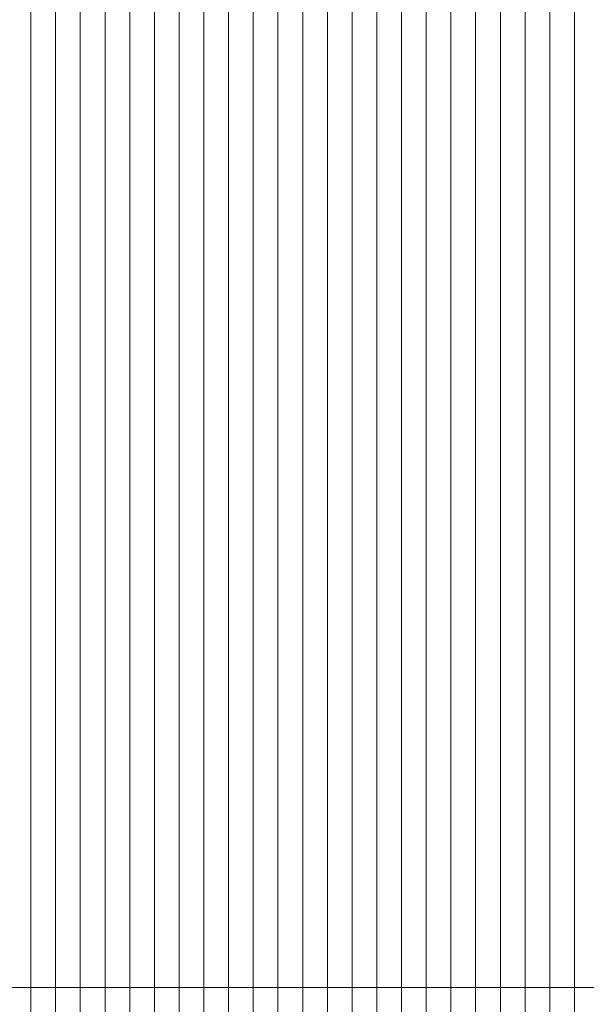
# Model space of a CAD drawing. Header units: millimetres. Extents: x 100377 to 139599, y -1988 to 13993.
# Tile 9 of 53: x 103217 to 105510, y 5969 to 9957. Entities that reach past the tile are written whole.
import ezdxf

# ---------------------------------------------------------------- set-up
doc = ezdxf.new("R2010")
doc.units = ezdxf.units.MM
doc.header["$MEASUREMENT"] = 0
doc.linetypes.add('Przerywana gęsta', pattern=[90, 60, -30])
doc.layers.add('Nowe_0_Nr_pióra__1', color=7, linetype='Continuous', lineweight=13)
doc.layers.add('Nowe_0_Nr_pióra__2', color=251, linetype='Continuous', lineweight=13)

# ---------------------------------------------------------------- blocks, each defined once
blk = doc.blocks.new('*X2')
at = {"layer": 'Nowe_0_Nr_pióra__2', "color": 251, "linetype": 'Continuous', "lineweight": 13}
for p, q in [((103262.4, 6037), (103262.4, 5787)), ((103262.4, 6037), (103262.4, 5787)), ((103362.4, 6037), (103362.4, 5787)), ((103362.4, 6037), (103362.4, 5787)), ((103462.4, 6037), (103462.4, 5787)), ((103462.4, 6037), (103462.4, 5787)), ((103562.4, 6037), (103562.4, 5787)), ((103562.4, 6037), (103562.4, 5787)), ((103662.4, 6037), (103662.4, 5787)), ((103662.4, 6037), (103662.4, 5787)), ((103762.4, 6037), (103762.4, 5787)), ((103762.4, 6037), (103762.4, 5787)), ((103862.4, 6037), (103862.4, 5787)), ((103862.4, 6037), (103862.4, 5787)), ((103962.4, 6037), (103962.4, 5787)), ((103962.4, 6037), (103962.4, 5787)), ((104062.4, 6037), (104062.4, 5787)), ((104062.4, 6037), (104062.4, 5787)), ((104162.4, 6037), (104162.4, 5787)), ((104162.4, 6037), (104162.4, 5787)), ((104262.4, 6037), (104262.4, 5787)), ((104262.4, 6037), (104262.4, 5787)), ((104362.4, 6037), (104362.4, 5787)), ((104362.4, 6037), (104362.4, 5787)), ((104462.4, 6037), (104462.4, 5787)), ((104462.4, 6037), (104462.4, 5787)), ((104562.4, 6037), (104562.4, 5787)), ((104562.4, 6037), (104562.4, 5787)), ((104662.4, 6037), (104662.4, 5787)), ((104662.4, 6037), (104662.4, 5787)), ((104762.4, 6037), (104762.4, 5787)), ((104762.4, 6037), (104762.4, 5787)), ((104862.4, 6037), (104862.4, 5787)), ((104862.4, 6037), (104862.4, 5787)), ((104962.4, 6037), (104962.4, 5787)), ((104962.4, 6037), (104962.4, 5787)), ((105062.4, 6037), (105062.4, 5787)), ((105062.4, 6037), (105062.4, 5787)), ((105162.4, 6037), (105162.4, 5787)), ((105162.4, 6037), (105162.4, 5787)), ((105262.4, 6037), (105262.4, 5787)), ((105262.4, 6037), (105262.4, 5787)), ((105362.4, 6037), (105362.4, 5787)), ((105362.4, 6037), (105362.4, 5787)), ((105462.4, 6037), (105462.4, 5787)), ((105462.4, 6037), (105462.4, 5787))]:
    blk.add_line(p, q, dxfattribs=at)
blk = doc.blocks.new('Wypełnienie_1_1', base_point=(0, 0))
at = {"layer": 'Nowe_0_Nr_pióra__2', "color": 251, "linetype": 'Continuous', "lineweight": 13}
blk.add_blockref('*X2', (0, 0), dxfattribs=at)
blk = doc.blocks.new('*X4')
at = {"layer": 'Nowe_0_Nr_pióra__2', "color": 251, "linetype": 'Continuous', "lineweight": 13}
for p, q in [((103262.4, 9787), (103262.4, 10037)), ((103262.4, 9787), (103262.4, 10037)), ((103362.4, 9787), (103362.4, 10037)), ((103362.4, 9787), (103362.4, 10037)), ((103462.4, 9787), (103462.4, 10037)), ((103462.4, 9787), (103462.4, 10037)), ((103562.4, 9787), (103562.4, 10037)), ((103562.4, 9787), (103562.4, 10037)), ((103662.4, 9787), (103662.4, 10037)), ((103662.4, 9787), (103662.4, 10037)), ((103762.4, 9787), (103762.4, 10037)), ((103762.4, 9787), (103762.4, 10037)), ((103862.4, 9787), (103862.4, 10037)), ((103862.4, 9787), (103862.4, 10037)), ((103962.4, 9787), (103962.4, 10037)), ((103962.4, 9787), (103962.4, 10037)), ((104062.4, 9787), (104062.4, 10037)), ((104062.4, 9787), (104062.4, 10037)), ((104162.4, 9787), (104162.4, 10037)), ((104162.4, 9787), (104162.4, 10037)), ((104262.4, 9787), (104262.4, 10037)), ((104262.4, 9787), (104262.4, 10037)), ((104362.4, 9787), (104362.4, 10037)), ((104362.4, 9787), (104362.4, 10037)), ((104462.4, 9787), (104462.4, 10037)), ((104462.4, 9787), (104462.4, 10037)), ((104562.4, 9787), (104562.4, 10037)), ((104562.4, 9787), (104562.4, 10037)), ((104662.4, 9787), (104662.4, 10037)), ((104662.4, 9787), (104662.4, 10037)), ((104762.4, 9787), (104762.4, 10037)), ((104762.4, 9787), (104762.4, 10037)), ((104862.4, 9787), (104862.4, 10037)), ((104862.4, 9787), (104862.4, 10037)), ((104962.4, 9787), (104962.4, 10037)), ((104962.4, 9787), (104962.4, 10037)), ((105062.4, 9787), (105062.4, 10037)), ((105062.4, 9787), (105062.4, 10037)), ((105162.4, 9787), (105162.4, 10037)), ((105162.4, 9787), (105162.4, 10037)), ((105262.4, 9787), (105262.4, 10037)), ((105262.4, 9787), (105262.4, 10037)), ((105362.4, 9787), (105362.4, 10037)), ((105362.4, 9787), (105362.4, 10037)), ((105462.4, 9787), (105462.4, 10037)), ((105462.4, 9787), (105462.4, 10037)), ((103262.4, 9537), (103262.4, 9787)), ((103262.4, 9537), (103262.4, 9787)), ((103362.4, 9537), (103362.4, 9787)), ((103362.4, 9537), (103362.4, 9787)), ((103462.4, 9537), (103462.4, 9787)), ((103462.4, 9537), (103462.4, 9787)), ((103562.4, 9537), (103562.4, 9787)), ((103562.4, 9537), (103562.4, 9787)), ((103662.4, 9537), (103662.4, 9787)), ((103662.4, 9537), (103662.4, 9787)), ((103762.4, 9537), (103762.4, 9787)), ((103762.4, 9537), (103762.4, 9787)), ((103862.4, 9537), (103862.4, 9787)), ((103862.4, 9537), (103862.4, 9787)), ((103962.4, 9537), (103962.4, 9787)), ((103962.4, 9537), (103962.4, 9787)), ((104062.4, 9537), (104062.4, 9787)), ((104062.4, 9537), (104062.4, 9787)), ((104162.4, 9537), (104162.4, 9787)), ((104162.4, 9537), (104162.4, 9787)), ((104262.4, 9537), (104262.4, 9787)), ((104262.4, 9537), (104262.4, 9787)), ((104362.4, 9537), (104362.4, 9787)), ((104362.4, 9537), (104362.4, 9787)), ((104462.4, 9537), (104462.4, 9787)), ((104462.4, 9537), (104462.4, 9787)), ((104562.4, 9537), (104562.4, 9787)), ((104562.4, 9537), (104562.4, 9787)), ((104662.4, 9537), (104662.4, 9787)), ((104662.4, 9537), (104662.4, 9787)), ((104762.4, 9537), (104762.4, 9787)), ((104762.4, 9537), (104762.4, 9787)), ((104862.4, 9537), (104862.4, 9787)), ((104862.4, 9537), (104862.4, 9787)), ((104962.4, 9537), (104962.4, 9787)), ((104962.4, 9537), (104962.4, 9787)), ((105062.4, 9537), (105062.4, 9787)), ((105062.4, 9537), (105062.4, 9787)), ((105162.4, 9537), (105162.4, 9787)), ((105162.4, 9537), (105162.4, 9787)), ((105262.4, 9537), (105262.4, 9787)), ((105262.4, 9537), (105262.4, 9787)), ((105362.4, 9537), (105362.4, 9787)), ((105362.4, 9537), (105362.4, 9787)), ((105462.4, 9537), (105462.4, 9787)), ((105462.4, 9537), (105462.4, 9787)), ((103262.4, 9287), (103262.4, 9537)), ((103262.4, 9287), (103262.4, 9537)), ((103362.4, 9287), (103362.4, 9537)), ((103362.4, 9287), (103362.4, 9537)), ((103462.4, 9287), (103462.4, 9537)), ((103462.4, 9287), (103462.4, 9537)), ((103562.4, 9287), (103562.4, 9537)), ((103562.4, 9287), (103562.4, 9537)), ((103662.4, 9287), (103662.4, 9537)), ((103662.4, 9287), (103662.4, 9537)), ((103762.4, 9287), (103762.4, 9537)), ((103762.4, 9287), (103762.4, 9537)), ((103862.4, 9287), (103862.4, 9537)), ((103862.4, 9287), (103862.4, 9537)), ((103962.4, 9287), (103962.4, 9537)), ((103962.4, 9287), (103962.4, 9537)), ((104062.4, 9287), (104062.4, 9537)), ((104062.4, 9287), (104062.4, 9537)), ((104162.4, 9287), (104162.4, 9537)), ((104162.4, 9287), (104162.4, 9537)), ((104262.4, 9287), (104262.4, 9537)), ((104262.4, 9287), (104262.4, 9537)), ((104362.4, 9287), (104362.4, 9537)), ((104362.4, 9287), (104362.4, 9537)), ((104462.4, 9287), (104462.4, 9537)), ((104462.4, 9287), (104462.4, 9537)), ((104562.4, 9287), (104562.4, 9537)), ((104562.4, 9287), (104562.4, 9537)), ((104662.4, 9287), (104662.4, 9537)), ((104662.4, 9287), (104662.4, 9537)), ((104762.4, 9287), (104762.4, 9537)), ((104762.4, 9287), (104762.4, 9537)), ((104862.4, 9287), (104862.4, 9537)), ((104862.4, 9287), (104862.4, 9537)), ((104962.4, 9287), (104962.4, 9537)), ((104962.4, 9287), (104962.4, 9537)), ((105062.4, 9287), (105062.4, 9537)), ((105062.4, 9287), (105062.4, 9537)), ((105162.4, 9287), (105162.4, 9537)), ((105162.4, 9287), (105162.4, 9537)), ((105262.4, 9287), (105262.4, 9537)), ((105262.4, 9287), (105262.4, 9537)), ((105362.4, 9287), (105362.4, 9537)), ((105362.4, 9287), (105362.4, 9537)), ((105462.4, 9287), (105462.4, 9537)), ((105462.4, 9287), (105462.4, 9537)), ((103262.4, 9037), (103262.4, 9287)), ((103262.4, 9037), (103262.4, 9287)), ((103362.4, 9037), (103362.4, 9287)), ((103362.4, 9037), (103362.4, 9287)), ((103462.4, 9037), (103462.4, 9287)), ((103462.4, 9037), (103462.4, 9287)), ((103562.4, 9037), (103562.4, 9287)), ((103562.4, 9037), (103562.4, 9287)), ((103662.4, 9037), (103662.4, 9287)), ((103662.4, 9037), (103662.4, 9287)), ((103762.4, 9037), (103762.4, 9287)), ((103762.4, 9037), (103762.4, 9287)), ((103862.4, 9037), (103862.4, 9287)), ((103862.4, 9037), (103862.4, 9287)), ((103962.4, 9037), (103962.4, 9287)), ((103962.4, 9037), (103962.4, 9287)), ((104062.4, 9037), (104062.4, 9287)), ((104062.4, 9037), (104062.4, 9287)), ((104162.4, 9037), (104162.4, 9287)), ((104162.4, 9037), (104162.4, 9287)), ((104262.4, 9037), (104262.4, 9287)), ((104262.4, 9037), (104262.4, 9287)), ((104362.4, 9037), (104362.4, 9287)), ((104362.4, 9037), (104362.4, 9287)), ((104462.4, 9037), (104462.4, 9287)), ((104462.4, 9037), (104462.4, 9287)), ((104562.4, 9037), (104562.4, 9287)), ((104562.4, 9037), (104562.4, 9287)), ((104662.4, 9037), (104662.4, 9287)), ((104662.4, 9037), (104662.4, 9287)), ((104762.4, 9037), (104762.4, 9287)), ((104762.4, 9037), (104762.4, 9287)), ((104862.4, 9037), (104862.4, 9287)), ((104862.4, 9037), (104862.4, 9287)), ((104962.4, 9037), (104962.4, 9287)), ((104962.4, 9037), (104962.4, 9287)), ((105062.4, 9037), (105062.4, 9287)), ((105062.4, 9037), (105062.4, 9287)), ((105162.4, 9037), (105162.4, 9287)), ((105162.4, 9037), (105162.4, 9287)), ((105262.4, 9037), (105262.4, 9287)), ((105262.4, 9037), (105262.4, 9287)), ((105362.4, 9037), (105362.4, 9287)), ((105362.4, 9037), (105362.4, 9287)), ((105462.4, 9037), (105462.4, 9287)), ((105462.4, 9037), (105462.4, 9287)), ((103262.4, 8787), (103262.4, 9037)), ((103262.4, 8787), (103262.4, 9037)), ((103362.4, 8787), (103362.4, 9037)), ((103362.4, 8787), (103362.4, 9037)), ((103462.4, 8787), (103462.4, 9037)), ((103462.4, 8787), (103462.4, 9037)), ((103562.4, 8787), (103562.4, 9037)), ((103562.4, 8787), (103562.4, 9037)), ((103662.4, 8787), (103662.4, 9037)), ((103662.4, 8787), (103662.4, 9037)), ((103762.4, 8787), (103762.4, 9037)), ((103762.4, 8787), (103762.4, 9037)), ((103862.4, 8787), (103862.4, 9037)), ((103862.4, 8787), (103862.4, 9037)), ((103962.4, 8787), (103962.4, 9037)), ((103962.4, 8787), (103962.4, 9037)), ((104062.4, 8787), (104062.4, 9037)), ((104062.4, 8787), (104062.4, 9037)), ((104162.4, 8787), (104162.4, 9037)), ((104162.4, 8787), (104162.4, 9037)), ((104262.4, 8787), (104262.4, 9037)), ((104262.4, 8787), (104262.4, 9037)), ((104362.4, 8787), (104362.4, 9037)), ((104362.4, 8787), (104362.4, 9037)), ((104462.4, 8787), (104462.4, 9037)), ((104462.4, 8787), (104462.4, 9037)), ((104562.4, 8787), (104562.4, 9037)), ((104562.4, 8787), (104562.4, 9037)), ((104662.4, 8787), (104662.4, 9037)), ((104662.4, 8787), (104662.4, 9037)), ((104762.4, 8787), (104762.4, 9037)), ((104762.4, 8787), (104762.4, 9037)), ((104862.4, 8787), (104862.4, 9037)), ((104862.4, 8787), (104862.4, 9037)), ((104962.4, 8787), (104962.4, 9037)), ((104962.4, 8787), (104962.4, 9037)), ((105062.4, 8787), (105062.4, 9037)), ((105062.4, 8787), (105062.4, 9037)), ((105162.4, 8787), (105162.4, 9037)), ((105162.4, 8787), (105162.4, 9037)), ((105262.4, 8787), (105262.4, 9037)), ((105262.4, 8787), (105262.4, 9037)), ((105362.4, 8787), (105362.4, 9037)), ((105362.4, 8787), (105362.4, 9037)), ((105462.4, 8787), (105462.4, 9037)), ((105462.4, 8787), (105462.4, 9037)), ((103262.4, 8537), (103262.4, 8787)), ((103262.4, 8537), (103262.4, 8787)), ((103362.4, 8537), (103362.4, 8787)), ((103362.4, 8537), (103362.4, 8787)), ((103462.4, 8537), (103462.4, 8787)), ((103462.4, 8537), (103462.4, 8787)), ((103562.4, 8537), (103562.4, 8787)), ((103562.4, 8537), (103562.4, 8787)), ((103662.4, 8537), (103662.4, 8787)), ((103662.4, 8537), (103662.4, 8787)), ((103762.4, 8537), (103762.4, 8787)), ((103762.4, 8537), (103762.4, 8787)), ((103862.4, 8537), (103862.4, 8787)), ((103862.4, 8537), (103862.4, 8787)), ((103962.4, 8537), (103962.4, 8787)), ((103962.4, 8537), (103962.4, 8787)), ((104062.4, 8537), (104062.4, 8787)), ((104062.4, 8537), (104062.4, 8787)), ((104162.4, 8537), (104162.4, 8787)), ((104162.4, 8537), (104162.4, 8787)), ((104262.4, 8537), (104262.4, 8787)), ((104262.4, 8537), (104262.4, 8787)), ((104362.4, 8537), (104362.4, 8787)), ((104362.4, 8537), (104362.4, 8787)), ((104462.4, 8537), (104462.4, 8787)), ((104462.4, 8537), (104462.4, 8787)), ((104562.4, 8537), (104562.4, 8787)), ((104562.4, 8537), (104562.4, 8787)), ((104662.4, 8537), (104662.4, 8787)), ((104662.4, 8537), (104662.4, 8787)), ((104762.4, 8537), (104762.4, 8787)), ((104762.4, 8537), (104762.4, 8787)), ((104862.4, 8537), (104862.4, 8787)), ((104862.4, 8537), (104862.4, 8787)), ((104962.4, 8537), (104962.4, 8787)), ((104962.4, 8537), (104962.4, 8787)), ((105062.4, 8537), (105062.4, 8787)), ((105062.4, 8537), (105062.4, 8787)), ((105162.4, 8537), (105162.4, 8787)), ((105162.4, 8537), (105162.4, 8787)), ((105262.4, 8537), (105262.4, 8787)), ((105262.4, 8537), (105262.4, 8787)), ((105362.4, 8537), (105362.4, 8787)), ((105362.4, 8537), (105362.4, 8787)), ((105462.4, 8537), (105462.4, 8787)), ((105462.4, 8537), (105462.4, 8787)), ((103262.4, 8287), (103262.4, 8537)), ((103262.4, 8287), (103262.4, 8537)), ((103362.4, 8287), (103362.4, 8537)), ((103362.4, 8287), (103362.4, 8537)), ((103462.4, 8287), (103462.4, 8537)), ((103462.4, 8287), (103462.4, 8537)), ((103562.4, 8287), (103562.4, 8537)), ((103562.4, 8287), (103562.4, 8537)), ((103662.4, 8287), (103662.4, 8537)), ((103662.4, 8287), (103662.4, 8537)), ((103762.4, 8287), (103762.4, 8537)), ((103762.4, 8287), (103762.4, 8537)), ((103862.4, 8287), (103862.4, 8537)), ((103862.4, 8287), (103862.4, 8537)), ((103962.4, 8287), (103962.4, 8537)), ((103962.4, 8287), (103962.4, 8537)), ((104062.4, 8287), (104062.4, 8537)), ((104062.4, 8287), (104062.4, 8537)), ((104162.4, 8287), (104162.4, 8537)), ((104162.4, 8287), (104162.4, 8537)), ((104262.4, 8287), (104262.4, 8537)), ((104262.4, 8287), (104262.4, 8537)), ((104362.4, 8287), (104362.4, 8537)), ((104362.4, 8287), (104362.4, 8537)), ((104462.4, 8287), (104462.4, 8537)), ((104462.4, 8287), (104462.4, 8537)), ((104562.4, 8287), (104562.4, 8537)), ((104562.4, 8287), (104562.4, 8537)), ((104662.4, 8287), (104662.4, 8537)), ((104662.4, 8287), (104662.4, 8537)), ((104762.4, 8287), (104762.4, 8537)), ((104762.4, 8287), (104762.4, 8537)), ((104862.4, 8287), (104862.4, 8537)), ((104862.4, 8287), (104862.4, 8537)), ((104962.4, 8287), (104962.4, 8537)), ((104962.4, 8287), (104962.4, 8537)), ((105062.4, 8287), (105062.4, 8537)), ((105062.4, 8287), (105062.4, 8537)), ((105162.4, 8287), (105162.4, 8537)), ((105162.4, 8287), (105162.4, 8537)), ((105262.4, 8287), (105262.4, 8537)), ((105262.4, 8287), (105262.4, 8537)), ((105362.4, 8287), (105362.4, 8537)), ((105362.4, 8287), (105362.4, 8537)), ((105462.4, 8287), (105462.4, 8537)), ((105462.4, 8287), (105462.4, 8537)), ((103262.4, 8037), (103262.4, 8287)), ((103262.4, 8037), (103262.4, 8287)), ((103362.4, 8037), (103362.4, 8287)), ((103362.4, 8037), (103362.4, 8287)), ((103462.4, 8037), (103462.4, 8287)), ((103462.4, 8037), (103462.4, 8287)), ((103562.4, 8037), (103562.4, 8287)), ((103562.4, 8037), (103562.4, 8287)), ((103662.4, 8037), (103662.4, 8287)), ((103662.4, 8037), (103662.4, 8287)), ((103762.4, 8037), (103762.4, 8287)), ((103762.4, 8037), (103762.4, 8287)), ((103862.4, 8037), (103862.4, 8287)), ((103862.4, 8037), (103862.4, 8287)), ((103962.4, 8037), (103962.4, 8287)), ((103962.4, 8037), (103962.4, 8287)), ((104062.4, 8037), (104062.4, 8287)), ((104062.4, 8037), (104062.4, 8287)), ((104162.4, 8037), (104162.4, 8287)), ((104162.4, 8037), (104162.4, 8287)), ((104262.4, 8037), (104262.4, 8287)), ((104262.4, 8037), (104262.4, 8287)), ((104362.4, 8037), (104362.4, 8287)), ((104362.4, 8037), (104362.4, 8287)), ((104462.4, 8037), (104462.4, 8287)), ((104462.4, 8037), (104462.4, 8287)), ((104562.4, 8037), (104562.4, 8287)), ((104562.4, 8037), (104562.4, 8287)), ((104662.4, 8037), (104662.4, 8287)), ((104662.4, 8037), (104662.4, 8287)), ((104762.4, 8037), (104762.4, 8287)), ((104762.4, 8037), (104762.4, 8287)), ((104862.4, 8037), (104862.4, 8287)), ((104862.4, 8037), (104862.4, 8287)), ((104962.4, 8037), (104962.4, 8287)), ((104962.4, 8037), (104962.4, 8287)), ((105062.4, 8037), (105062.4, 8287)), ((105062.4, 8037), (105062.4, 8287)), ((105162.4, 8037), (105162.4, 8287)), ((105162.4, 8037), (105162.4, 8287)), ((105262.4, 8037), (105262.4, 8287)), ((105262.4, 8037), (105262.4, 8287)), ((105362.4, 8037), (105362.4, 8287)), ((105362.4, 8037), (105362.4, 8287)), ((105462.4, 8037), (105462.4, 8287)), ((105462.4, 8037), (105462.4, 8287)), ((103262.4, 7787), (103262.4, 8037)), ((103262.4, 7787), (103262.4, 8037)), ((103362.4, 7787), (103362.4, 8037)), ((103362.4, 7787), (103362.4, 8037)), ((103462.4, 7787), (103462.4, 8037)), ((103462.4, 7787), (103462.4, 8037)), ((103562.4, 7787), (103562.4, 8037)), ((103562.4, 7787), (103562.4, 8037)), ((103662.4, 7787), (103662.4, 8037)), ((103662.4, 7787), (103662.4, 8037)), ((103762.4, 7787), (103762.4, 8037)), ((103762.4, 7787), (103762.4, 8037)), ((103862.4, 7787), (103862.4, 8037)), ((103862.4, 7787), (103862.4, 8037)), ((103962.4, 7787), (103962.4, 8037)), ((103962.4, 7787), (103962.4, 8037)), ((104062.4, 7787), (104062.4, 8037)), ((104062.4, 7787), (104062.4, 8037)), ((104162.4, 7787), (104162.4, 8037)), ((104162.4, 7787), (104162.4, 8037)), ((104262.4, 7787), (104262.4, 8037)), ((104262.4, 7787), (104262.4, 8037)), ((104362.4, 7787), (104362.4, 8037)), ((104362.4, 7787), (104362.4, 8037)), ((104462.4, 7787), (104462.4, 8037)), ((104462.4, 7787), (104462.4, 8037)), ((104562.4, 7787), (104562.4, 8037)), ((104562.4, 7787), (104562.4, 8037)), ((104662.4, 7787), (104662.4, 8037)), ((104662.4, 7787), (104662.4, 8037)), ((104762.4, 7787), (104762.4, 8037)), ((104762.4, 7787), (104762.4, 8037)), ((104862.4, 7787), (104862.4, 8037)), ((104862.4, 7787), (104862.4, 8037)), ((104962.4, 7787), (104962.4, 8037)), ((104962.4, 7787), (104962.4, 8037)), ((105062.4, 7787), (105062.4, 8037)), ((105062.4, 7787), (105062.4, 8037)), ((105162.4, 7787), (105162.4, 8037)), ((105162.4, 7787), (105162.4, 8037)), ((105262.4, 7787), (105262.4, 8037)), ((105262.4, 7787), (105262.4, 8037)), ((105362.4, 7787), (105362.4, 8037)), ((105362.4, 7787), (105362.4, 8037)), ((105462.4, 7787), (105462.4, 8037)), ((105462.4, 7787), (105462.4, 8037)), ((103262.4, 7537), (103262.4, 7787)), ((103262.4, 7537), (103262.4, 7787)), ((103362.4, 7537), (103362.4, 7787)), ((103362.4, 7537), (103362.4, 7787)), ((103462.4, 7537), (103462.4, 7787)), ((103462.4, 7537), (103462.4, 7787)), ((103562.4, 7537), (103562.4, 7787)), ((103562.4, 7537), (103562.4, 7787)), ((103662.4, 7537), (103662.4, 7787)), ((103662.4, 7537), (103662.4, 7787)), ((103762.4, 7537), (103762.4, 7787)), ((103762.4, 7537), (103762.4, 7787)), ((103862.4, 7537), (103862.4, 7787)), ((103862.4, 7537), (103862.4, 7787)), ((103962.4, 7537), (103962.4, 7787)), ((103962.4, 7537), (103962.4, 7787)), ((104062.4, 7537), (104062.4, 7787)), ((104062.4, 7537), (104062.4, 7787)), ((104162.4, 7537), (104162.4, 7787)), ((104162.4, 7537), (104162.4, 7787)), ((104262.4, 7537), (104262.4, 7787)), ((104262.4, 7537), (104262.4, 7787)), ((104362.4, 7537), (104362.4, 7787)), ((104362.4, 7537), (104362.4, 7787)), ((104462.4, 7537), (104462.4, 7787)), ((104462.4, 7537), (104462.4, 7787)), ((104562.4, 7537), (104562.4, 7787)), ((104562.4, 7537), (104562.4, 7787)), ((104662.4, 7537), (104662.4, 7787)), ((104662.4, 7537), (104662.4, 7787)), ((104762.4, 7537), (104762.4, 7787)), ((104762.4, 7537), (104762.4, 7787)), ((104862.4, 7537), (104862.4, 7787)), ((104862.4, 7537), (104862.4, 7787)), ((104962.4, 7537), (104962.4, 7787)), ((104962.4, 7537), (104962.4, 7787)), ((105062.4, 7537), (105062.4, 7787)), ((105062.4, 7537), (105062.4, 7787)), ((105162.4, 7537), (105162.4, 7787)), ((105162.4, 7537), (105162.4, 7787)), ((105262.4, 7537), (105262.4, 7787)), ((105262.4, 7537), (105262.4, 7787)), ((105362.4, 7537), (105362.4, 7787)), ((105362.4, 7537), (105362.4, 7787)), ((105462.4, 7537), (105462.4, 7787)), ((105462.4, 7537), (105462.4, 7787)), ((103262.4, 7287), (103262.4, 7537)), ((103262.4, 7287), (103262.4, 7537)), ((103362.4, 7287), (103362.4, 7537)), ((103362.4, 7287), (103362.4, 7537)), ((103462.4, 7287), (103462.4, 7537)), ((103462.4, 7287), (103462.4, 7537)), ((103562.4, 7287), (103562.4, 7537)), ((103562.4, 7287), (103562.4, 7537)), ((103662.4, 7287), (103662.4, 7537)), ((103662.4, 7287), (103662.4, 7537)), ((103762.4, 7287), (103762.4, 7537)), ((103762.4, 7287), (103762.4, 7537)), ((103862.4, 7287), (103862.4, 7537)), ((103862.4, 7287), (103862.4, 7537)), ((103962.4, 7287), (103962.4, 7537)), ((103962.4, 7287), (103962.4, 7537)), ((104062.4, 7287), (104062.4, 7537)), ((104062.4, 7287), (104062.4, 7537)), ((104162.4, 7287), (104162.4, 7537)), ((104162.4, 7287), (104162.4, 7537)), ((104262.4, 7287), (104262.4, 7537)), ((104262.4, 7287), (104262.4, 7537)), ((104362.4, 7287), (104362.4, 7537)), ((104362.4, 7287), (104362.4, 7537)), ((104462.4, 7287), (104462.4, 7537)), ((104462.4, 7287), (104462.4, 7537)), ((104562.4, 7287), (104562.4, 7537)), ((104562.4, 7287), (104562.4, 7537)), ((104662.4, 7287), (104662.4, 7537)), ((104662.4, 7287), (104662.4, 7537)), ((104762.4, 7287), (104762.4, 7537)), ((104762.4, 7287), (104762.4, 7537)), ((104862.4, 7287), (104862.4, 7537)), ((104862.4, 7287), (104862.4, 7537)), ((104962.4, 7287), (104962.4, 7537)), ((104962.4, 7287), (104962.4, 7537)), ((105062.4, 7287), (105062.4, 7537)), ((105062.4, 7287), (105062.4, 7537)), ((105162.4, 7287), (105162.4, 7537)), ((105162.4, 7287), (105162.4, 7537)), ((105262.4, 7287), (105262.4, 7537)), ((105262.4, 7287), (105262.4, 7537)), ((105362.4, 7287), (105362.4, 7537)), ((105362.4, 7287), (105362.4, 7537)), ((105462.4, 7287), (105462.4, 7537)), ((105462.4, 7287), (105462.4, 7537)), ((103262.4, 7037), (103262.4, 7287)), ((103262.4, 7037), (103262.4, 7287)), ((103362.4, 7037), (103362.4, 7287)), ((103362.4, 7037), (103362.4, 7287)), ((103462.4, 7037), (103462.4, 7287)), ((103462.4, 7037), (103462.4, 7287)), ((103562.4, 7037), (103562.4, 7287)), ((103562.4, 7037), (103562.4, 7287)), ((103662.4, 7037), (103662.4, 7287)), ((103662.4, 7037), (103662.4, 7287)), ((103762.4, 7037), (103762.4, 7287)), ((103762.4, 7037), (103762.4, 7287)), ((103862.4, 7037), (103862.4, 7287)), ((103862.4, 7037), (103862.4, 7287)), ((103962.4, 7037), (103962.4, 7287)), ((103962.4, 7037), (103962.4, 7287)), ((104062.4, 7037), (104062.4, 7287)), ((104062.4, 7037), (104062.4, 7287)), ((104162.4, 7037), (104162.4, 7287)), ((104162.4, 7037), (104162.4, 7287)), ((104262.4, 7037), (104262.4, 7287)), ((104262.4, 7037), (104262.4, 7287)), ((104362.4, 7037), (104362.4, 7287)), ((104362.4, 7037), (104362.4, 7287)), ((104462.4, 7037), (104462.4, 7287)), ((104462.4, 7037), (104462.4, 7287)), ((104562.4, 7037), (104562.4, 7287)), ((104562.4, 7037), (104562.4, 7287)), ((104662.4, 7037), (104662.4, 7287)), ((104662.4, 7037), (104662.4, 7287)), ((104762.4, 7037), (104762.4, 7287)), ((104762.4, 7037), (104762.4, 7287)), ((104862.4, 7037), (104862.4, 7287)), ((104862.4, 7037), (104862.4, 7287)), ((104962.4, 7037), (104962.4, 7287)), ((104962.4, 7037), (104962.4, 7287)), ((105062.4, 7037), (105062.4, 7287)), ((105062.4, 7037), (105062.4, 7287)), ((105162.4, 7037), (105162.4, 7287)), ((105162.4, 7037), (105162.4, 7287)), ((105262.4, 7037), (105262.4, 7287)), ((105262.4, 7037), (105262.4, 7287)), ((105362.4, 7037), (105362.4, 7287)), ((105362.4, 7037), (105362.4, 7287)), ((105462.4, 7037), (105462.4, 7287)), ((105462.4, 7037), (105462.4, 7287)), ((103262.4, 6787), (103262.4, 7037)), ((103262.4, 6787), (103262.4, 7037)), ((103362.4, 6787), (103362.4, 7037)), ((103362.4, 6787), (103362.4, 7037)), ((103462.4, 6787), (103462.4, 7037)), ((103462.4, 6787), (103462.4, 7037)), ((103562.4, 6787), (103562.4, 7037)), ((103562.4, 6787), (103562.4, 7037)), ((103662.4, 6787), (103662.4, 7037)), ((103662.4, 6787), (103662.4, 7037)), ((103762.4, 6787), (103762.4, 7037)), ((103762.4, 6787), (103762.4, 7037)), ((103862.4, 6787), (103862.4, 7037)), ((103862.4, 6787), (103862.4, 7037)), ((103962.4, 6787), (103962.4, 7037)), ((103962.4, 6787), (103962.4, 7037)), ((104062.4, 6787), (104062.4, 7037)), ((104062.4, 6787), (104062.4, 7037)), ((104162.4, 6787), (104162.4, 7037)), ((104162.4, 6787), (104162.4, 7037)), ((104262.4, 6787), (104262.4, 7037)), ((104262.4, 6787), (104262.4, 7037)), ((104362.4, 6787), (104362.4, 7037)), ((104362.4, 6787), (104362.4, 7037)), ((104462.4, 6787), (104462.4, 7037)), ((104462.4, 6787), (104462.4, 7037)), ((104562.4, 6787), (104562.4, 7037)), ((104562.4, 6787), (104562.4, 7037)), ((104662.4, 6787), (104662.4, 7037)), ((104662.4, 6787), (104662.4, 7037)), ((104762.4, 6787), (104762.4, 7037)), ((104762.4, 6787), (104762.4, 7037)), ((104862.4, 6787), (104862.4, 7037)), ((104862.4, 6787), (104862.4, 7037)), ((104962.4, 6787), (104962.4, 7037)), ((104962.4, 6787), (104962.4, 7037)), ((105062.4, 6787), (105062.4, 7037)), ((105062.4, 6787), (105062.4, 7037)), ((105162.4, 6787), (105162.4, 7037)), ((105162.4, 6787), (105162.4, 7037)), ((105262.4, 6787), (105262.4, 7037)), ((105262.4, 6787), (105262.4, 7037)), ((105362.4, 6787), (105362.4, 7037)), ((105362.4, 6787), (105362.4, 7037)), ((105462.4, 6787), (105462.4, 7037)), ((105462.4, 6787), (105462.4, 7037)), ((103262.4, 6537), (103262.4, 6787)), ((103262.4, 6537), (103262.4, 6787)), ((103362.4, 6537), (103362.4, 6787)), ((103362.4, 6537), (103362.4, 6787)), ((103462.4, 6537), (103462.4, 6787)), ((103462.4, 6537), (103462.4, 6787)), ((103562.4, 6537), (103562.4, 6787)), ((103562.4, 6537), (103562.4, 6787)), ((103662.4, 6537), (103662.4, 6787)), ((103662.4, 6537), (103662.4, 6787)), ((103762.4, 6537), (103762.4, 6787)), ((103762.4, 6537), (103762.4, 6787)), ((103862.4, 6537), (103862.4, 6787)), ((103862.4, 6537), (103862.4, 6787)), ((103962.4, 6537), (103962.4, 6787)), ((103962.4, 6537), (103962.4, 6787)), ((104062.4, 6537), (104062.4, 6787)), ((104062.4, 6537), (104062.4, 6787)), ((104162.4, 6537), (104162.4, 6787)), ((104162.4, 6537), (104162.4, 6787)), ((104262.4, 6537), (104262.4, 6787)), ((104262.4, 6537), (104262.4, 6787)), ((104362.4, 6537), (104362.4, 6787)), ((104362.4, 6537), (104362.4, 6787)), ((104462.4, 6537), (104462.4, 6787)), ((104462.4, 6537), (104462.4, 6787)), ((104562.4, 6537), (104562.4, 6787)), ((104562.4, 6537), (104562.4, 6787)), ((104662.4, 6537), (104662.4, 6787)), ((104662.4, 6537), (104662.4, 6787)), ((104762.4, 6537), (104762.4, 6787)), ((104762.4, 6537), (104762.4, 6787)), ((104862.4, 6537), (104862.4, 6787)), ((104862.4, 6537), (104862.4, 6787)), ((104962.4, 6537), (104962.4, 6787)), ((104962.4, 6537), (104962.4, 6787)), ((105062.4, 6537), (105062.4, 6787)), ((105062.4, 6537), (105062.4, 6787)), ((105162.4, 6537), (105162.4, 6787)), ((105162.4, 6537), (105162.4, 6787)), ((105262.4, 6537), (105262.4, 6787)), ((105262.4, 6537), (105262.4, 6787)), ((105362.4, 6537), (105362.4, 6787)), ((105362.4, 6537), (105362.4, 6787)), ((105462.4, 6537), (105462.4, 6787)), ((105462.4, 6537), (105462.4, 6787)), ((103262.4, 6287), (103262.4, 6537)), ((103262.4, 6287), (103262.4, 6537)), ((103362.4, 6287), (103362.4, 6537)), ((103362.4, 6287), (103362.4, 6537)), ((103462.4, 6287), (103462.4, 6537)), ((103462.4, 6287), (103462.4, 6537)), ((103562.4, 6287), (103562.4, 6537)), ((103562.4, 6287), (103562.4, 6537)), ((103662.4, 6287), (103662.4, 6537)), ((103662.4, 6287), (103662.4, 6537)), ((103762.4, 6287), (103762.4, 6537)), ((103762.4, 6287), (103762.4, 6537)), ((103862.4, 6287), (103862.4, 6537)), ((103862.4, 6287), (103862.4, 6537)), ((103962.4, 6287), (103962.4, 6537)), ((103962.4, 6287), (103962.4, 6537)), ((104062.4, 6287), (104062.4, 6537)), ((104062.4, 6287), (104062.4, 6537)), ((104162.4, 6287), (104162.4, 6537)), ((104162.4, 6287), (104162.4, 6537)), ((104262.4, 6287), (104262.4, 6537)), ((104262.4, 6287), (104262.4, 6537)), ((104362.4, 6287), (104362.4, 6537)), ((104362.4, 6287), (104362.4, 6537)), ((104462.4, 6287), (104462.4, 6537)), ((104462.4, 6287), (104462.4, 6537)), ((104562.4, 6287), (104562.4, 6537)), ((104562.4, 6287), (104562.4, 6537)), ((104662.4, 6287), (104662.4, 6537)), ((104662.4, 6287), (104662.4, 6537)), ((104762.4, 6287), (104762.4, 6537)), ((104762.4, 6287), (104762.4, 6537)), ((104862.4, 6287), (104862.4, 6537)), ((104862.4, 6287), (104862.4, 6537)), ((104962.4, 6287), (104962.4, 6537)), ((104962.4, 6287), (104962.4, 6537)), ((105062.4, 6287), (105062.4, 6537)), ((105062.4, 6287), (105062.4, 6537)), ((105162.4, 6287), (105162.4, 6537)), ((105162.4, 6287), (105162.4, 6537)), ((105262.4, 6287), (105262.4, 6537)), ((105262.4, 6287), (105262.4, 6537)), ((105362.4, 6287), (105362.4, 6537)), ((105362.4, 6287), (105362.4, 6537)), ((105462.4, 6287), (105462.4, 6537)), ((105462.4, 6287), (105462.4, 6537)), ((103262.4, 6037), (103262.4, 6287)), ((103262.4, 6037), (103262.4, 6287)), ((103362.4, 6037), (103362.4, 6287)), ((103362.4, 6037), (103362.4, 6287)), ((103462.4, 6037), (103462.4, 6287)), ((103462.4, 6037), (103462.4, 6287)), ((103562.4, 6037), (103562.4, 6287)), ((103562.4, 6037), (103562.4, 6287)), ((103662.4, 6037), (103662.4, 6287)), ((103662.4, 6037), (103662.4, 6287)), ((103762.4, 6037), (103762.4, 6287)), ((103762.4, 6037), (103762.4, 6287)), ((103862.4, 6037), (103862.4, 6287)), ((103862.4, 6037), (103862.4, 6287)), ((103962.4, 6037), (103962.4, 6287)), ((103962.4, 6037), (103962.4, 6287)), ((104062.4, 6037), (104062.4, 6287)), ((104062.4, 6037), (104062.4, 6287)), ((104162.4, 6037), (104162.4, 6287)), ((104162.4, 6037), (104162.4, 6287)), ((104262.4, 6037), (104262.4, 6287)), ((104262.4, 6037), (104262.4, 6287)), ((104362.4, 6037), (104362.4, 6287)), ((104362.4, 6037), (104362.4, 6287)), ((104462.4, 6037), (104462.4, 6287)), ((104462.4, 6037), (104462.4, 6287)), ((104562.4, 6037), (104562.4, 6287)), ((104562.4, 6037), (104562.4, 6287)), ((104662.4, 6037), (104662.4, 6287)), ((104662.4, 6037), (104662.4, 6287)), ((104762.4, 6037), (104762.4, 6287)), ((104762.4, 6037), (104762.4, 6287)), ((104862.4, 6037), (104862.4, 6287)), ((104862.4, 6037), (104862.4, 6287)), ((104962.4, 6037), (104962.4, 6287)), ((104962.4, 6037), (104962.4, 6287)), ((105062.4, 6037), (105062.4, 6287)), ((105062.4, 6037), (105062.4, 6287)), ((105162.4, 6037), (105162.4, 6287)), ((105162.4, 6037), (105162.4, 6287)), ((105262.4, 6037), (105262.4, 6287)), ((105262.4, 6037), (105262.4, 6287)), ((105362.4, 6037), (105362.4, 6287)), ((105362.4, 6037), (105362.4, 6287)), ((105462.4, 6037), (105462.4, 6287)), ((105462.4, 6037), (105462.4, 6287))]:
    blk.add_line(p, q, dxfattribs=at)
blk = doc.blocks.new('Wypełnienie_2_1', base_point=(0, 0))
at = {"layer": 'Nowe_0_Nr_pióra__2', "color": 251, "linetype": 'Continuous', "lineweight": 13}
blk.add_blockref('*X4', (0, 0), dxfattribs=at)

msp = doc.modelspace()

# ---------------------------------------------------------------- linework, layer by layer
at = {"layer": 'Nowe_0_Nr_pióra__1', "color": 7, "linetype": 'Przerywana gęsta', "lineweight": 13}
msp.add_lwpolyline([(102464.4, 6037), (137460.4, 6037)], dxfattribs=at)
at = {"layer": 'Nowe_0_Nr_pióra__1', "color": 7, "linetype": 'Continuous', "lineweight": 13}
msp.add_lwpolyline([(102464.4, 6037), (137533.7, 6037)], dxfattribs=at)

# ---------------------------------------------------------------- block references
at = {"layer": 'Nowe_0_Nr_pióra__2', "color": 251, "linetype": 'Continuous', "lineweight": 13}
for name in ['Wypełnienie_2_1', 'Wypełnienie_1_1']:
    msp.add_blockref(name, (0, 0), dxfattribs=at)

doc.saveas('drawing.dxf')
